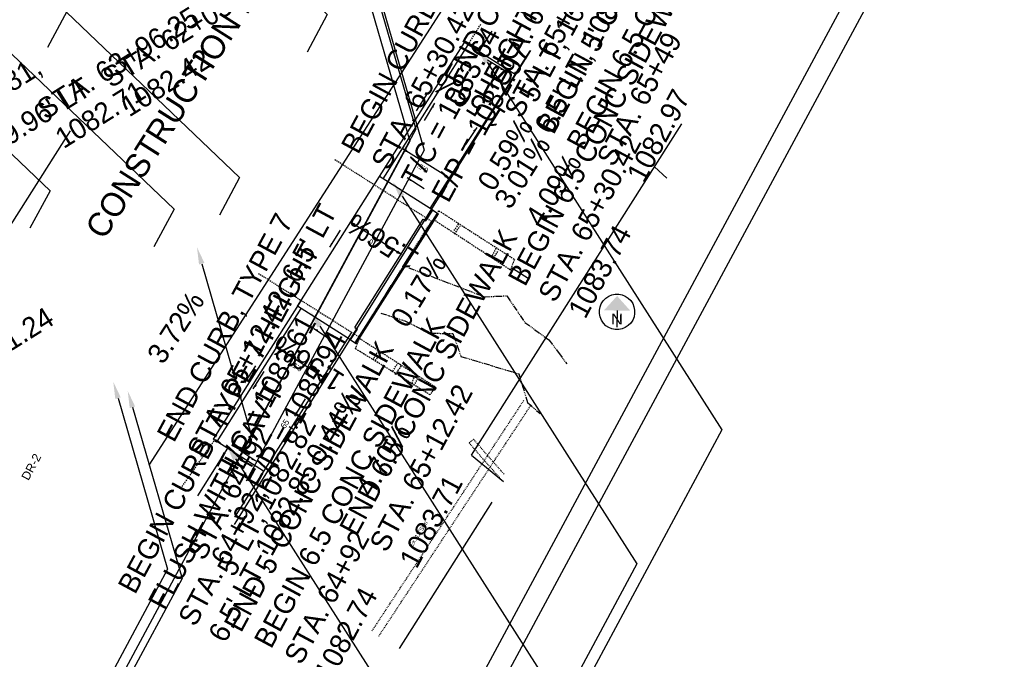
# Model space of a CAD drawing. Header units: feet. Extents: x 2249687 to 2249865, y 438746 to 439014.
# Tile 3 of 5: x 2249749 to 2249865, y 438806 to 438881. Entities that reach past the tile are written whole.
import ezdxf
from ezdxf import colors
from ezdxf.entities.mleader import LeaderData, LeaderLine
from ezdxf.enums import TextEntityAlignment as Align
from ezdxf.math import Vec2, Vec3

# ---------------------------------------------------------------- set-up
doc = ezdxf.new("R2010")
doc.units = ezdxf.units.FT
doc.header["$MEASUREMENT"] = 0
doc.header["$PDMODE"] = 3
for name, pattern in [('bhiddenpr', [0.1875, 0.125, -0.0625]), ('DGN Style 3', [0.19312, 0.137943, -0.055177]), ('grrtex', [0]), ('OhDOT_USTN1', [0.055, 0.014, -0.041]), ('OhDOT_USTN2', [0.11, 0.069, -0.041]), ('OhDOT_USTN3', [0.22, 0.165, -0.055]), ('rowex', [0]), ('stream', [1.4, 0.7, -0.1, 0.1, -0.1, 0.1, -0.1, 0.1, -0.1])]:
    doc.linetypes.add(name, pattern=pattern)
doc.layers.add('0_Mview', color=7, linetype='Continuous', plot=False)
for name, color, linetype in [('BR_P_Brg_Pad_Hidden', 4, 'bhiddenpr'), ('BR_P_Rail_Object', 230, 'Continuous'), ('BR_X_SV_Pier', 230, 'OhDOT_USTN3'), ('DR_X_Cells', 151, 'OhDOT_USTN2'), ('DV_X_Property_Line', 7, 'Continuous'), ('GE_P_Cells', 1, 'Continuous'), ('GE_P_CL_Text', 7, 'Continuous'), ('HY_X_Water_Edge', 133, 'stream'), ('PM_X_Edge_Line', 2, 'Continuous'), ('PV_P_Construction_Limits', 203, 'DGN Style 3'), ('PV_P_Curb', 120, 'Continuous'), ('PV_P_EOP', 7, 'Continuous'), ('PV_P_Walk', 231, 'Continuous'), ('PV_X_EOP', 7, 'OhDOT_USTN3'), ('PV_X_Text', 7, 'Continuous'), ('RD_X_GR_Rt', 95, 'grrtex'), ('RD_X_Wall', 120, 'OhDOT_USTN1'), ('RW_X_Fee_RW', 6, 'rowex'), ('SH_Border', 7, 'Continuous'), ('SH_Data', 7, 'Continuous'), ('SH_Text', 7, 'Continuous'), ('TX_P_20', 7, 'Continuous')]:
    doc.layers.add(name, color=color, linetype=linetype)
doc.styles.add('Font 70-Main Title', font='txt', dxfattribs={"height": 0.25})
doc.styles.add('OHDOTSymbols', font='arial.ttf')
doc.styles.add('Slanted-Normal', font='font31.shx', dxfattribs={"height": 0.12})
doc.styles.get("Standard").update_dxf_attribs({"font": 'arial.ttf'})
doc.styles.add('Straight-Normal', font='font30.shx', dxfattribs={"height": 0.14})
doc.dimstyles.new('Dec-1  Slanted', dxfattribs={"dimtxt": 0.14, "dimasz": 0.14, "dimexe": 0.07, "dimexo": 0.07, "dimgap": 0.07, "dimtad": 1, "dimdec": 1, "dimzin": 3, "dimdsep": 46, "dimtxsty": 'Slanted-Normal', "dimblk": 'Dim1', "dimcen": 0, "dimclrd": 95, "dimclre": 95, "dimclrt": 7, "dimadec": 1, "dimazin": 3, "dimtfac": 1, "dimtdec": 1, "dimtix": 1, "dimtofl": 0, "dimtmove": 1, "dimatfit": 3, "dimldrblk": 'Dim1', "dimfxl": 1, "dimtolj": 1, "dimtzin": 0, "dimlwd": -1, "dimlwe": -1, "dimarcsym": 0})

# ---------------------------------------------------------------- blocks, each defined once
blk = doc.blocks.new('NARROW')
at = {"layer": 'SH_Data', "color": 7, "linetype": 'Continuous'}
blk.add_line((0, 0.033), (0, -0.354), dxfattribs=at)
blk.add_arc((0, 0), 0.415, 129.7798, 129.7633, dxfattribs=at)
blk.add_solid([(0, 0.374), (-0.308, 0.033), (0.308, 0.033)], dxfattribs=at)
at = {"layer": 'SH_Data', "color": 7, "linetype": 'Continuous', "style": 'Font 70-Main Title', "width": 1.15}
blk.add_text('N', height=0.25, dxfattribs=at).set_placement((-0.001, -0.166), align=Align.MIDDLE_CENTER)
blk = doc.blocks.new('Dim1')
h = blk.add_hatch(color=4)
h.dxf.hatch_style = 1
h.paths.add_polyline_path([(0, 0), (-1, -0.2), (-1, 0.2)])
at = {"color": 4}
blk.add_lwpolyline([(0, 0), (-1, -0.2), (-1, 0.2), (0, 0)], dxfattribs=at)
blk = doc.blocks.new('*D965')
at = {"color": 95, "linetype": 'Continuous', "transparency": 16777216}
for p, q in [((2249794.13, 438865.97), (2249794.36, 438866.33)), ((2249799.24, 438862.82), (2249794.59, 438865.76)), ((2249799.62, 438862.49), (2249799.85, 438862.85))]:
    blk.add_line(p, q, dxfattribs=at)
at = {"layer": 'Defpoints', "color": 0, "transparency": 16777216}
for p in [(2249793.95, 438865.68, 1083.62), (2249794.17, 438866.03), (2249799.44, 438862.2, 1083.62)]:
    blk.add_point(p, dxfattribs=at)
at = {"color": 95, "transparency": 16777216, "xscale": 0.5, "yscale": 0.5, "zscale": 0.5}
for p, rotation in [((2249794.17, 438866.03), 147.6219908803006), ((2249799.66, 438862.55), 327.6219908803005)]:
    blk.add_blockref('Dim1', p, dxfattribs=dict(at, rotation=rotation))
at = {"color": 7, "transparency": 16777216, "insert": (2249796.57, 438863.74), "char_height": 0.6, "attachment_point": 5, "rotation": 147.622, "style": 'Slanted-Normal'}
blk.add_mtext("\\A1;6.5'", dxfattribs=at)
blk = doc.blocks.new('*D966')
at = {"color": 95, "linetype": 'Continuous', "transparency": 16777216}
for p, q in [((2249788.07, 438857.34), (2249788.29, 438857.69)), ((2249793.59, 438853.92), (2249788.53, 438857.13)), ((2249793.98, 438853.59), (2249794.2, 438853.94))]:
    blk.add_line(p, q, dxfattribs=at)
at = {"layer": 'Defpoints', "color": 0, "transparency": 16777216}
for p in [(2249788.1, 438857.4), (2249787.88, 438857.04, 1083.62), (2249793.79, 438853.29, 1083.62)]:
    blk.add_point(p, dxfattribs=at)
at = {"color": 95, "transparency": 16777216, "xscale": 0.5, "yscale": 0.5, "zscale": 0.5}
for p, rotation in [((2249788.1, 438857.4), 147.6219908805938), ((2249794.01, 438853.65), 327.6219908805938)]:
    blk.add_blockref('Dim1', p, dxfattribs=dict(at, rotation=rotation))
at = {"color": 7, "transparency": 16777216, "insert": (2249790.71, 438854.97), "char_height": 0.6, "attachment_point": 5, "rotation": 147.622, "style": 'Slanted-Normal'}
blk.add_mtext("\\A1;7.0'", dxfattribs=at)
blk = doc.blocks.new('*D967')
at = {"color": 95, "linetype": 'Continuous', "transparency": 16777216}
for p, q in [((2249779.37, 438842.7), (2249779.6, 438843.05)), ((2249784.48, 438839.54), (2249779.83, 438842.49)), ((2249784.86, 438839.22), (2249785.09, 438839.57))]:
    blk.add_line(p, q, dxfattribs=at)
at = {"layer": 'Defpoints', "color": 0, "transparency": 16777216}
for p in [(2249779.19, 438842.4, 1083.62), (2249779.41, 438842.76), (2249784.68, 438838.92, 1083.62)]:
    blk.add_point(p, dxfattribs=at)
at = {"color": 95, "transparency": 16777216, "xscale": 0.5, "yscale": 0.5, "zscale": 0.5}
for p, rotation in [((2249779.41, 438842.76), 147.6219908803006), ((2249784.9, 438839.27), 327.6219908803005)]:
    blk.add_blockref('Dim1', p, dxfattribs=dict(at, rotation=rotation))
at = {"color": 7, "transparency": 16777216, "insert": (2249781.81, 438840.47), "char_height": 0.6, "attachment_point": 5, "rotation": 147.622, "style": 'Slanted-Normal'}
blk.add_mtext("\\A1;6.5'", dxfattribs=at)

msp = doc.modelspace()

# ---------------------------------------------------------------- linework, layer by layer
at = {"layer": '0_Mview'}
msp.add_line((2249806.934, 438852.115, 1083.62), (2249809.015, 438850.795, 1083.62), dxfattribs=at)
at = {"layer": 'BR_P_Brg_Pad_Hidden', "elevation": 2166.045}
msp.add_lwpolyline([(2249777.332, 438851.406), (2249789.087, 438843.98), (2249790.523, 438846.251), (2249797.567, 438857.511), (2249786.174, 438864.78)], dxfattribs=at)
at = {"layer": 'BR_P_Rail_Object'}
for p, q in [((2249788.626, 438843.283, 1083.62), (2249798.265, 438858.485, 1083.62)), ((2249788.767, 438843.194, 1083.62), (2249798.406, 438858.395, 1083.62)), ((2249796.934, 438857.552, 1083.62), (2249797.738, 438858.819, 1083.62)), ((2249797.738, 438858.819, 1083.62), (2249798.406, 438858.395, 1083.62)), ((2249788.585, 438845.085, 1083.62), (2249796.618, 438857.753, 1083.62)), ((2249796.618, 438857.753, 1083.62), (2249796.934, 438857.552, 1083.62)), ((2249788.099, 438843.618, 1083.62), (2249788.902, 438844.884, 1083.62)), ((2249788.585, 438845.085, 1083.62), (2249788.902, 438844.884, 1083.62)), ((2249788.099, 438843.618, 1083.62), (2249788.767, 438843.194, 1083.62))]:
    msp.add_line(p, q, dxfattribs=at)
at = {"layer": 'BR_X_SV_Pier'}
for points, elevation in [([(2249797.869, 438857.674), (2249798.432, 438858.754), (2249807.29, 438853.055), (2249806.82, 438851.813), (2249797.869, 438857.674)], 1083.62), ([(2249800.238, 438856.421), (2249800.835, 438857.312)], 2166.686), ([(2249800.29, 438856.025), (2249800.942, 438856.997)], 2166.2), ([(2249804.722, 438853.497), (2249805.202, 438854.414)], 2165.148), ([(2249804.826, 438853.197), (2249805.415, 438854.068)], 1083.62), ([(2249788.678, 438842.585), (2249789.155, 438843.809), (2249798.007, 438838.137), (2249797.408, 438837.205), (2249788.678, 438842.585)], 2166.691), ([(2249790.723, 438841.319), (2249791.32, 438842.285)], 2166.707), ([(2249791.013, 438841.21), (2249791.604, 438842.084)], 2166.228), ([(2249793.052, 438839.968), (2249793.641, 438840.947)], 1083.62), ([(2249793.333, 438839.593), (2249794.058, 438840.603)], 2165.209), ([(2249795.268, 438838.571), (2249795.616, 438839.339)], 2165.175), ([(2249795.53, 438838.276), (2249796.064, 438839.271)], 2163.98)]:
    msp.add_lwpolyline(points, dxfattribs=dict(at, elevation=elevation))
at = {"layer": 'DR_X_Cells', "elevation": 2164.574}
for points in [[(2249790.621, 438809.566), (2249808.411, 438836.577)], [(2249791.398, 438808.927), (2249809.246, 438836.027)]]:
    msp.add_lwpolyline(points, dxfattribs=at)
at = {"layer": 'DV_X_Property_Line'}
for p, q in [((2249823.68, 438863.895, 2167.24), (2249825.127, 438862.563, 2167.24)), ((2249802.26, 438830.113, 2167.24), (2249806, 438827.041, 2167.24))]:
    msp.add_line(p, q, dxfattribs=at)
at = {"layer": 'GE_P_CL_Text'}
msp.add_line((2249781.342, 438833.195, 1083.62), (2249780.92, 438833.463, 1083.62), dxfattribs=at)
at = {"layer": 'HY_X_Water_Edge'}
for points, elevation in [([(2249794.913, 438852.083), (2249803.762, 438848.683), (2249806.39, 438848.787), (2249808.52, 438845.671), (2249811.323, 438843.63), (2249812.463, 438842.143), (2249813.414, 438840.809)], 2158.036), ([(2249791.652, 438846.775), (2249794.441, 438845.862), (2249797.414, 438844.407), (2249800.076, 438844.385), (2249801.02, 438841.702), (2249807.795, 438839.657), (2249808.829, 438836.302), (2249810.285, 438834.999)], 2158.087)]:
    msp.add_lwpolyline(points, dxfattribs=dict(at, elevation=elevation))
at = {"layer": 'PM_X_Edge_Line', "elevation": 2166.721, "flags": 128}
msp.add_lwpolyline([(2249764.538, 438828.958), (2249799.201, 438882.869)], dxfattribs=at)
at = {"layer": 'PV_P_Curb'}
for p, q in [((2249791.931, 438862.501, 1083.62), (2249801.881, 438878.192, 1083.62)), ((2249782.292, 438847.299, 1083.62), (2249772.428, 438831.743, 1083.62))]:
    msp.add_line(p, q, dxfattribs=at)
at = {"layer": 'PV_P_EOP'}
for p, q in [((2249791.509, 438862.769, 1083.62), (2249801.459, 438878.46, 1083.62)), ((2249782.278, 438848.211, 1083.62), (2249772.006, 438832.011, 1083.62))]:
    msp.add_line(p, q, dxfattribs=at)
at = {"layer": 'PV_P_Walk'}
for p, q in [((2249752.634, 438877.888, 2166.536), (2249774.633, 438918.746, 2166.536)), ((2249803.148, 438877.389, 1083.62), (2249804.666, 438879.783, 1083.62)), ((2249807.371, 438874.712, 1083.62), (2249801.459, 438878.46, 1083.62)), ((2249797.421, 438859.02, 1083.62), (2249809.127, 438877.482, 1083.62)), ((2249781.87, 438847.567, 1083.62), (2249791.509, 438862.769, 1083.62)), ((2249797.738, 438858.819, 1083.62), (2249791.509, 438862.769, 1083.62)), ((2249788.099, 438843.618, 1083.62), (2249781.87, 438847.567, 1083.62)), ((2249788.19, 438844.462, 1083.62), (2249774.498, 438822.869, 1083.62)), ((2249777.918, 438828.262, 1083.62), (2249772.006, 438832.011, 1083.62)), ((2249773.695, 438830.94, 1083.62), (2249770.16, 438825.364, 1083.62))]:
    msp.add_line(p, q, dxfattribs=at)
at = {"layer": 'PV_X_EOP'}
for points, elevation in [([(2249801.878, 438878.194), (2249803.364, 438880.626)], 1083.62), ([(2249768.386, 438826.475), (2249772.181, 438831.9)], 2166.536)]:
    msp.add_lwpolyline(points, dxfattribs=dict(at, elevation=elevation))
at = {"layer": 'RD_X_GR_Rt', "elevation": 2166.508}
msp.add_lwpolyline([(2249774.493, 438822.028), (2249809.209, 438877.509)], dxfattribs=at)
at = {"layer": 'RD_X_Wall'}
for points, elevation in [([(2249801.991, 438831.577), (2249802.498, 438832.01)], 2163.827), ([(2249806.085, 438827.904), (2249804.121, 438830.109), (2249802.498, 438832.01)], 2165.415), ([(2249805.655, 438827.325), (2249805.546, 438827.507), (2249803.619, 438829.67), (2249801.991, 438831.577)], 2165.415)]:
    msp.add_lwpolyline(points, dxfattribs=dict(at, elevation=elevation))
at = {"layer": 'RW_X_Fee_RW'}
msp.add_line((2249802.26, 438830.113, 2167.24), (2249826.875, 438868.933, 2167.24), dxfattribs=at)
msp.add_lwpolyline([(2249717.708, 438808.842), (2249755.304, 438868.123)], dxfattribs=at)
at = {"layer": 'RW_X_Fee_RW', "elevation": 2167.24}
msp.add_lwpolyline([(2249793.847, 438807.508), (2249804.69, 438824.609)], dxfattribs=at)
at = {"layer": 'SH_Border'}
for p, q in [((2249864.654, 438912.682), (2249784.059, 438763.002)), ((2249861.268, 438911.667), (2249783.043, 438766.388))]:
    msp.add_line(p, q, dxfattribs=at)
at = {"layer": 'TX_P_20', "linetype": 'ByBlock', "lineweight": -2, "elevation": 2166.536}
for points in [[(2249806.169, 438875.135), (2249804.154, 438876.373)], [(2249795.84, 438870.469), (2249797.1, 438872.47)], [(2249797.94, 438871.33), (2249796.712, 438869.31)], [(2249802.877, 438868.482), (2249801.573, 438866.509)], [(2249794.747, 438862.636), (2249796.726, 438861.342)], [(2249785.68, 438854.472), (2249786.94, 438856.473)], [(2249775.728, 438838.608), (2249776.993, 438840.606)], [(2249776.716, 438837.916), (2249777.977, 438839.917)], [(2249781.57, 438834.716), (2249782.835, 438836.714)]]:
    msp.add_lwpolyline(points, dxfattribs=at)
at = {"layer": 'TX_P_20', "linetype": 'ByBlock', "lineweight": -2}
for points in [[(2249783.786, 438844.976), (2249785.763, 438843.679)], [(2249777.012, 438829.441), (2249775.035, 438830.738)]]:
    msp.add_lwpolyline(points, dxfattribs=at)
at = {"layer": 'TX_P_20'}
for points in [[(2249805.643, 438875.261, 2166.536), (2249806.138, 438875.15, 2166.536), (2249805.706, 438875.416, 2166.536)], [(2249795.971, 438870.993, 2166.536), (2249795.855, 438870.5, 2166.536), (2249796.125, 438870.929, 2166.536)], [(2249797.817, 438870.804, 2166.536), (2249797.925, 438871.299, 2166.536), (2249797.662, 438870.866, 2166.536)], [(2249802.453, 438868.146, 2166.536), (2249802.855, 438868.455, 2166.536), (2249802.575, 438868.032, 2166.536)], [(2249795.085, 438862.214, 2166.536), (2249794.773, 438862.614, 2166.536), (2249795.198, 438862.337, 2166.536)], [(2249785.811, 438854.996, 2166.536), (2249785.695, 438854.503, 2166.536), (2249785.965, 438854.932, 2166.536)], [(2249784.307, 438844.834), (2249783.816, 438844.96), (2249784.24, 438844.682)], [(2249775.861, 438839.132, 2166.536), (2249775.743, 438838.639, 2166.536), (2249776.014, 438839.067, 2166.536)], [(2249777.132, 438838.261, 2166.536), (2249776.738, 438837.943, 2166.536), (2249777.008, 438838.372, 2166.536)], [(2249781.703, 438835.24, 2166.536), (2249781.585, 438834.747, 2166.536), (2249781.857, 438835.175, 2166.536)], [(2249776.49, 438829.582), (2249776.981, 438829.456), (2249776.557, 438829.734)]]:
    msp.add_solid(points, dxfattribs=at)

# ---------------------------------------------------------------- block references
at = {"layer": 'GE_P_Cells', "xscale": 5, "yscale": 5, "zscale": 5, "rotation": 359.7358582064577}
msp.add_blockref('NARROW', (2249819.303, 438846.904, 1083.62), dxfattribs=at)

# ---------------------------------------------------------------- texts
at = {"layer": 'GE_P_CL_Text', "style": 'Slanted-Normal'}
for s, insert, char_height, width, attachment_point, rotation in [("END CURB, TYPE 7 \\PHEIGHT FLUSH WITH PAV'T\\PSTA. 65+49\\P6.5' LT, 1083.08", (2249798.935, 438874.378), 2.4, 57.4825, 1, 61.69977), ("BEGIN 5' CONC SIDEWALK\\PBEGIN 6.5 CONC SIDEWALK\\PSTA. 65+49\\P1082.97", (2249809.762, 438868.698, 1083.62), 2.4, 57.4825, 1, 61.70408), ("BEGIN CURB, TYPE 7 \\PSTA. 65+30.42, 6.5' LT\\PT/C = 1083.64\\PE/P = 1082.97", (2249786.876, 438866.384), 2.4, 57.4825, 1, 61.69977), ("STA. 65+49\\P5' LT, 1083.04", (2249804.173, 438874.265, 1083.62), 2.4, 57.4825, 1, 61.69977), ('BEGIN 6.5 CONC SIDEWALK\\PSTA. 65+30.42\\P1083.74', (2249806.422, 438850.899, 1083.62), 2.4, 57.4825, 1, 61.70408), ('STA. 62+03.14\\P1082.42', (2249758.783, 438875.084, 3250.162), 2.4, 57.4825, 1, 32.04962), ('STA. 63+96.25\\P1082.71', (2249751.109, 438871.378, 3250.162), 2.4, 57.4825, 1, 32.04962), ("STA. 61+95.81,\\P10' LT\\P1082.46", (2249731.942, 438865.097, 3250.162), 2.4, 57.4825, 1, 32.04962), ('1.56%', (2249805.192, 438868.224, 2166.536), 2.4, 57.4825, 1, 148.17187), ("STA. 62+42.82, 9.96' LT\\P1082.47", (2249727.158, 438856.037, 2166.542), 2.4, 57.4825, 1, 32.04962), ('0.59%', (2249802.83, 438862.119, 2166.536), 2.4, 57.4825, 1, 58.79034), ('3.01%', (2249804.769, 438860.053, 2166.536), 2.4, 57.4825, 1, 57.89702), ('4.09%', (2249808.415, 438858.01, 2166.536), 2.4, 57.4825, 1, 57.89702), ("END CURB, TYPE 7 \\PSTA. 65+12.42, 6.5' LT\\PT/C = 1083.61\\PE/P = 1082.94", (2249765.311, 438832.634, 1083.62), 2.4, 57.4825, 1, 61.69977), ('1.56%', (2249795.044, 438851.645), 2.4, 57.4825, 1, 147.7217), ('END 6.5 CONC SIDEWALK\\PSTA. 65+12.42\\P1083.71', (2249786.674, 438821.646, 1083.62), 2.4, 57.4825, 1, 61.70408), ("BEGIN CURB, TYPE 7 HEIGHT\\PFLUSH WITH PAV'T\\PSTA. 64+92,\\P6.5' LT, 1082.85", (2249760.752, 438814.859, 1083.62), 2.4, 57.4825, 1, 61.69977), ('0.17%', (2249792.671, 438846.122, 2166.536), 2.4, 57.4825, 1, 58.79034), ('3.72%', (2249766.166, 438840.615, 2166.536), 2.4, 57.4825, 7, 56.79883), ('STA. 62+31.24\\P1082.24', (2249734.105, 438836.189, 2166.542), 2.4, 57.4825, 1, 32.04962), ("END 5' CONC SIDEWALK\\PBEGIN 6.5 CONC SIDEWALK\\PSTA. 64+92\\P1082.74", (2249773.166, 438810.384, 1083.62), 2.4, 57.4825, 1, 61.70408), ('1.56%', (2249786.293, 438837.407), 2.4, 57.4825, 1, 147.7217), ('0.44%', (2249782.697, 438830.24, 2166.536), 2.4, 57.4825, 1, 58.64119), ("STA. 64+92\\P5' LT, 1082.82", (2249768.838, 438818.797, 1083.62), 2.4, 57.4825, 1, 61.69977), ('65', (2249780.709, 438833.597, 1083.62), 0.7, 7.70436, 8, 57.62199), ('4.70%', (2249788.539, 438826.348, 2166.536), 2.4, 57.4825, 1, 58.64119)]:
    msp.add_mtext(s, dxfattribs=dict(at, insert=insert, char_height=char_height, width=width, attachment_point=attachment_point, rotation=rotation))
at = {"layer": 'PV_P_Construction_Limits', "insert": (2249756.889, 438856.73, -1082.916), "char_height": 2.8, "width": 55.63918, "attachment_point": 1, "rotation": 57.61767, "style": 'Slanted-Normal'}
msp.add_mtext('CONSTRUCTION LIMITS', dxfattribs=at)
at = {"layer": 'PV_X_Text', "insert": (2249794.93, 438819.596, 542.469), "char_height": 0.5, "width": 181.3992, "attachment_point": 1, "rotation": 57.62199, "style": 'Straight-Normal'}
msp.add_mtext('Ex. 12"Stm', dxfattribs=at)
at = {"layer": 'SH_Text', "linetype": 'Continuous', "style": 'OHDOTSymbols'}
msp.add_text('DR-2', height=1, rotation=61.69977, dxfattribs=at).set_placement((2249750.712, 438828.76, 2166.536), align=Align.MIDDLE_CENTER)

# ---------------------------------------------------------------- dimensions: what is measured, and where the dimension line sits
for p1, p2, picture, middle in [((2249799.435, 438862.197, 1083.62), (2249793.946, 438865.678, 1083.62), '*D965', (2249796.568, 438863.743)), ((2249793.79, 438853.293, 1083.62), (2249787.878, 438857.042, 1083.62), '*D966', (2249790.711, 438854.973)), ((2249784.676, 438838.92, 1083.62), (2249779.186, 438842.401, 1083.62), '*D967', (2249781.808, 438840.466))]:
    dim = msp.add_aligned_dim(p1=p1, p2=p2, distance=-0.42, dimstyle='Dec-1  Slanted', override={"dimasz": 0.1, "dimpost": "'"})
    dim.commit()
    dim.dimension.update_dxf_attribs({"geometry": picture, "text_midpoint": middle})

# ---------------------------------------------------------------- leaders
at = {"layer": 'TX_P_20'}
ml = msp.add_multileader_mtext('Standard', dxfattribs=at)
ml.set_content('', color=(178, 178, 178))
ml.set_leader_properties()
ml.build(insert=Vec2(0, 0))
ml.multileader.update_dxf_attribs({"dogleg_length": 0.25, "arrow_head_size": 2, "scale": 20})
ctx = ml.context
ctx.base_point, ctx.scale, ctx.char_height, ctx.arrow_head_size, ctx.landing_gap_size, ctx.plane_origin, ctx.plane_x_axis, ctx.plane_y_axis = Vec3(2249783.006, 438877.308, 1082.916), 20, 2, 2, 1.8, Vec3(2249726.523, 438869.723, 1082.916), Vec3(-0.4740918, -0.8804754), Vec3(0.8804754, -0.4740918)
notes = []
notes.append((ctx, [(1, (1, 1, 0), (2249785.377, 438881.711, 1082.916), (-0.4740918, -0.8804754), 5, [(0, [(2249762.751, 438903.293, 1082.916)], 0, [])])]))
ctx.mtext.insert, ctx.mtext.text_direction, ctx.mtext.rotation, ctx.mtext.flow_direction = Vec3(2249783.034, 438875.249, 1082.916), Vec3(-0.4740918, -0.8804754), 3.1415927, 5
ml = msp.add_multileader_mtext('Standard', dxfattribs=at)
ml.set_content('', color=(178, 178, 178))
ml.set_leader_properties()
ml.build(insert=Vec2(0, 0))
ml.multileader.update_dxf_attribs({"dogleg_length": 2.2, "arrow_head_size": 2, "scale": 20})
ctx = ml.context
ctx.base_point, ctx.scale, ctx.char_height, ctx.arrow_head_size, ctx.landing_gap_size, ctx.plane_origin, ctx.plane_x_axis, ctx.plane_y_axis = Vec3(2249774.883, 438829.549, 1083.62), 20, 2, 2, 1.8, Vec3(2249746.64, 438860.749, 1083.62), Vec3(-0.4740918, -0.8804754), Vec3(0.8804754, -0.4740918)
notes.append((ctx, [(1, (1, 1, 0), (2249795.743, 438868.29, 1083.62), (-0.4740918, -0.8804754), 44, [(0, [(2249789.382, 438890.252, 1083.62)], 0, [])])]))
ctx.mtext.insert, ctx.mtext.text_direction, ctx.mtext.rotation, ctx.mtext.flow_direction = Vec3(2249774.91, 438827.49, 1083.62), Vec3(-0.4740918, -0.8804754), 3.1415927, 5
ml = msp.add_multileader_mtext('Standard', dxfattribs=at)
ml.set_content('', color=(178, 178, 178))
ml.set_leader_properties()
ml.build(insert=Vec2(0, 0))
ml.multileader.update_dxf_attribs({"dogleg_length": 2.2, "arrow_head_size": 2, "scale": 20})
ctx = ml.context
ctx.base_point, ctx.scale, ctx.char_height, ctx.arrow_head_size, ctx.landing_gap_size, ctx.plane_origin, ctx.plane_x_axis, ctx.plane_y_axis = Vec3(2249774.185, 438828.161, 1083.62), 20, 2, 2, 1.8, Vec3(2249745.942, 438859.361, 1083.62), Vec3(-0.4740918, -0.8804754), Vec3(0.8804754, -0.4740918)
notes.append((ctx, [(1, (1, 1, 0), (2249795.045, 438866.901, 1083.62), (-0.4740918, -0.8804754), 44, [(0, [(2249788.684, 438888.863, 1083.62)], 0, [])])]))
ctx.mtext.insert, ctx.mtext.text_direction, ctx.mtext.rotation, ctx.mtext.flow_direction = Vec3(2249774.212, 438826.102, 1083.62), Vec3(-0.4740918, -0.8804754), 3.1415927, 5
ml = msp.add_multileader_mtext('Standard', dxfattribs=at)
ml.set_content('', color=(178, 178, 178))
ml.set_leader_properties()
ml.build(insert=Vec2(0, 0))
ml.multileader.update_dxf_attribs({"dogleg_length": 2.2, "arrow_head_size": 2, "scale": 20})
ctx = ml.context
ctx.base_point, ctx.scale, ctx.char_height, ctx.arrow_head_size, ctx.landing_gap_size, ctx.plane_origin, ctx.plane_x_axis, ctx.plane_y_axis = Vec3(2249775.874, 438827.09, 1083.62), 20, 2, 2, 1.8, Vec3(2249747.631, 438858.29, 1083.62), Vec3(-0.4740918, -0.8804754), Vec3(0.8804754, -0.4740918)
notes.append((ctx, [(1, (1, 1, 0), (2249796.734, 438865.83, 1083.62), (-0.4740918, -0.8804754), 44, [(0, [(2249790.373, 438887.792, 1083.62)], 0, [])])]))
ctx.mtext.insert, ctx.mtext.text_direction, ctx.mtext.rotation, ctx.mtext.flow_direction = Vec3(2249775.901, 438825.031, 1083.62), Vec3(-0.4740918, -0.8804754), 3.1415927, 5
ml = msp.add_multileader_mtext('Standard', dxfattribs=at)
ml.set_content('', color=(178, 178, 178))
ml.set_leader_properties()
ml.build(insert=Vec2(0, 0))
ml.multileader.update_dxf_attribs({"dogleg_length": 0.25, "arrow_head_size": 2, "scale": 20})
ctx = ml.context
ctx.base_point, ctx.scale, ctx.char_height, ctx.arrow_head_size, ctx.landing_gap_size, ctx.plane_origin, ctx.plane_x_axis, ctx.plane_y_axis = Vec3(2249772.743, 438858.247, 2166.536), 20, 2, 2, 1.8, Vec3(2249716.259, 438850.662, 2166.536), Vec3(-0.4740918, -0.8804754), Vec3(0.8804754, -0.4740918)
notes.append((ctx, [(1, (1, 1, 0), (2249775.114, 438862.65, 2166.536), (-0.4740918, -0.8804754), 5, [(0, [(2249752.488, 438884.233, 2166.536)], 0, [])])]))
ctx.mtext.insert, ctx.mtext.text_direction, ctx.mtext.rotation, ctx.mtext.flow_direction = Vec3(2249772.77, 438856.188, 2166.536), Vec3(-0.4740918, -0.8804754), 3.1415927, 5
ml = msp.add_multileader_mtext('Standard', dxfattribs=at)
ml.set_content('', color=(178, 178, 178))
ml.set_leader_properties()
ml.build(insert=Vec2(0, 0))
ml.multileader.update_dxf_attribs({"dogleg_length": 0.25, "arrow_head_size": 2, "scale": 20})
ctx = ml.context
ctx.base_point, ctx.scale, ctx.char_height, ctx.arrow_head_size, ctx.landing_gap_size, ctx.plane_origin, ctx.plane_x_axis, ctx.plane_y_axis = Vec3(2249750.54, 438856.692, 2166.536), 20, 2, 2, 1.8, Vec3(2249694.057, 438849.108, 2166.536), Vec3(-0.4740918, -0.8804754), Vec3(0.8804754, -0.4740918)
notes.append((ctx, [(1, (1, 1, 0), (2249752.911, 438861.095, 2166.536), (-0.4740918, -0.8804754), 5, [(0, [(2249730.285, 438882.678, 2166.536)], 0, [])])]))
ctx.mtext.insert, ctx.mtext.text_direction, ctx.mtext.rotation, ctx.mtext.flow_direction = Vec3(2249750.567, 438854.633, 2166.536), Vec3(-0.4740918, -0.8804754), 3.1415927, 5
ml = msp.add_multileader_mtext('Standard', dxfattribs=at)
ml.set_content('', color=(178, 178, 178))
ml.set_leader_properties()
ml.build(insert=Vec2(0, 0))
ml.multileader.update_dxf_attribs({"dogleg_length": 0.25, "arrow_head_size": 2, "scale": 20})
ctx = ml.context
ctx.base_point, ctx.scale, ctx.char_height, ctx.arrow_head_size, ctx.landing_gap_size, ctx.plane_origin, ctx.plane_x_axis, ctx.plane_y_axis = Vec3(2249765.069, 438854.541, 2166.536), 20, 2, 2, 1.8, Vec3(2249708.585, 438846.957, 2166.536), Vec3(-0.4740918, -0.8804754), Vec3(0.8804754, -0.4740918)
notes.append((ctx, [(1, (1, 1, 0), (2249767.439, 438858.944, 2166.536), (-0.4740918, -0.8804754), 5, [(0, [(2249744.814, 438880.527, 2166.536)], 0, [])])]))
ctx.mtext.insert, ctx.mtext.text_direction, ctx.mtext.rotation, ctx.mtext.flow_direction = Vec3(2249765.096, 438852.482, 2166.536), Vec3(-0.4740918, -0.8804754), 3.1415927, 5
ml = msp.add_multileader_mtext('Standard', dxfattribs=at)
ml.set_content('', color=(178, 178, 178))
ml.set_leader_properties()
ml.build(insert=Vec2(0, 0))
ml.multileader.update_dxf_attribs({"dogleg_length": 2.2, "arrow_head_size": 2, "scale": 20})
ctx = ml.context
ctx.base_point, ctx.scale, ctx.char_height, ctx.arrow_head_size, ctx.landing_gap_size, ctx.plane_origin, ctx.plane_x_axis, ctx.plane_y_axis = Vec3(2249810.735, 438794.353, 1083.62), 20, 2, 2, 1.8, Vec3(2249765.376, 438844.244, 1083.62), Vec3(-0.4740255, -0.8805111), Vec3(0.8805111, -0.4740255)
notes.append((ctx, [(1, (1, 1, 0), (2249831.592, 438833.096, 1083.62), (-0.4740255, -0.8805111), 44, [(0, [(2249803.008, 438877.828, 1083.62)], 0, [])])]))
ctx.mtext.insert, ctx.mtext.text_direction, ctx.mtext.rotation, ctx.mtext.flow_direction = Vec3(2249810.762, 438792.294, 1083.62), Vec3(-0.4740255, -0.8805111), 3.141668, 5
ml = msp.add_multileader_mtext('Standard', dxfattribs=at)
ml.set_content('', color=(178, 178, 178))
ml.set_leader_properties()
ml.build(insert=Vec2(0, 0))
ml.multileader.update_dxf_attribs({"dogleg_length": 2.2, "arrow_head_size": 2, "scale": 20})
ctx = ml.context
ctx.base_point, ctx.scale, ctx.char_height, ctx.arrow_head_size, ctx.landing_gap_size, ctx.plane_origin, ctx.plane_x_axis, ctx.plane_y_axis = Vec3(2249800.785, 438778.662, 1083.62), 20, 2, 2, 1.8, Vec3(2249755.426, 438828.553, 1083.62), Vec3(-0.4740255, -0.8805111), Vec3(0.8805111, -0.4740255)
notes.append((ctx, [(1, (1, 1, 0), (2249821.642, 438817.404, 1083.62), (-0.4740255, -0.8805111), 44, [(0, [(2249793.058, 438862.137, 1083.62)], 0, [])])]))
ctx.mtext.insert, ctx.mtext.text_direction, ctx.mtext.rotation, ctx.mtext.flow_direction = Vec3(2249800.812, 438776.603, 1083.62), Vec3(-0.4740255, -0.8805111), 3.141668, 5
ml = msp.add_multileader_mtext('Standard', dxfattribs=at)
ml.set_content('', color=(178, 178, 178))
ml.set_leader_properties()
ml.build(insert=Vec2(0, 0))
ml.multileader.update_dxf_attribs({"dogleg_length": 2.2, "arrow_head_size": 2, "scale": 20})
ctx = ml.context
ctx.base_point, ctx.scale, ctx.char_height, ctx.arrow_head_size, ctx.landing_gap_size, ctx.plane_origin, ctx.plane_x_axis, ctx.plane_y_axis = Vec3(2249755.618, 438793.77, 1083.62), 20, 2, 2, 1.8, Vec3(2249727.375, 438824.971, 1083.62), Vec3(-0.4740918, -0.8804754), Vec3(0.8804754, -0.4740918)
notes.append((ctx, [(1, (1, 1, 0), (2249776.478, 438832.511, 1083.62), (-0.4740918, -0.8804754), 44, [(0, [(2249770.117, 438854.473, 1083.62)], 0, [])])]))
ctx.mtext.insert, ctx.mtext.text_direction, ctx.mtext.rotation, ctx.mtext.flow_direction = Vec3(2249755.645, 438791.711, 1083.62), Vec3(-0.4740918, -0.8804754), 3.1415927, 5
ml = msp.add_multileader_mtext('Standard', dxfattribs=at)
ml.set_content('', color=(178, 178, 178))
ml.set_leader_properties()
ml.build(insert=Vec2(0, 0))
ml.multileader.update_dxf_attribs({"dogleg_length": 2.2, "arrow_head_size": 2, "scale": 20})
ctx = ml.context
ctx.base_point, ctx.scale, ctx.char_height, ctx.arrow_head_size, ctx.landing_gap_size, ctx.plane_origin, ctx.plane_x_axis, ctx.plane_y_axis = Vec3(2249791.146, 438763.46, 1083.62), 20, 2, 2, 1.8, Vec3(2249745.787, 438813.351, 1083.62), Vec3(-0.4740255, -0.8805111), Vec3(0.8805111, -0.4740255)
notes.append((ctx, [(1, (1, 1, 0), (2249812.003, 438802.203, 1083.62), (-0.4740255, -0.8805111), 44, [(0, [(2249783.419, 438846.935, 1083.62)], 0, [])])]))
ctx.mtext.insert, ctx.mtext.text_direction, ctx.mtext.rotation, ctx.mtext.flow_direction = Vec3(2249791.173, 438761.401, 1083.62), Vec3(-0.4740255, -0.8805111), 3.141668, 5
ml = msp.add_multileader_mtext('Standard', dxfattribs=at)
ml.set_content('', color=(178, 178, 178))
ml.set_leader_properties()
ml.build(insert=Vec2(0, 0))
ml.multileader.update_dxf_attribs({"dogleg_length": 2.2, "arrow_head_size": 2, "scale": 20})
ctx = ml.context
ctx.base_point, ctx.scale, ctx.char_height, ctx.arrow_head_size, ctx.landing_gap_size, ctx.plane_origin, ctx.plane_x_axis, ctx.plane_y_axis = Vec3(2249745.817, 438778.025, 1083.62), 20, 2, 2, 1.8, Vec3(2249717.573, 438809.225, 1083.62), Vec3(-0.4740918, -0.8804754), Vec3(0.8804754, -0.4740918)
notes.append((ctx, [(1, (1, 1, 0), (2249766.677, 438816.766, 1083.62), (-0.4740918, -0.8804754), 44, [(0, [(2249760.315, 438838.727, 1083.62)], 0, [])])]))
ctx.mtext.insert, ctx.mtext.text_direction, ctx.mtext.rotation, ctx.mtext.flow_direction = Vec3(2249745.844, 438775.966, 1083.62), Vec3(-0.4740918, -0.8804754), 3.1415927, 5
ml = msp.add_multileader_mtext('Standard', dxfattribs=at)
ml.set_content('', color=(178, 178, 178))
ml.set_leader_properties()
ml.build(insert=Vec2(0, 0))
ml.multileader.update_dxf_attribs({"dogleg_length": 2.2, "arrow_head_size": 2, "scale": 20})
ctx = ml.context
ctx.base_point, ctx.scale, ctx.char_height, ctx.arrow_head_size, ctx.landing_gap_size, ctx.plane_origin, ctx.plane_x_axis, ctx.plane_y_axis = Vec3(2249747.506, 438776.954, 1083.62), 20, 2, 2, 1.8, Vec3(2249719.262, 438808.154, 1083.62), Vec3(-0.4740918, -0.8804754), Vec3(0.8804754, -0.4740918)
notes.append((ctx, [(1, (1, 1, 0), (2249768.366, 438815.695, 1083.62), (-0.4740918, -0.8804754), 44, [(0, [(2249762.005, 438837.656, 1083.62)], 0, [])])]))
ctx.mtext.insert, ctx.mtext.text_direction, ctx.mtext.rotation, ctx.mtext.flow_direction = Vec3(2249747.533, 438774.895, 1083.62), Vec3(-0.4740918, -0.8804754), 3.1415927, 5
ml = msp.add_multileader_mtext('Standard', dxfattribs=at)
ml.set_content('', color=(178, 178, 178))
ml.set_leader_properties()
ml.build(insert=Vec2(0, 0))
ml.multileader.update_dxf_attribs({"dogleg_length": 2.2, "arrow_head_size": 2, "scale": 20})
ctx = ml.context
ctx.base_point, ctx.scale, ctx.char_height, ctx.arrow_head_size, ctx.landing_gap_size, ctx.plane_origin, ctx.plane_x_axis, ctx.plane_y_axis = Vec3(2249781.282, 438747.904, 1083.62), 20, 2, 2, 1.8, Vec3(2249735.923, 438797.795, 1083.62), Vec3(-0.4740255, -0.8805111), Vec3(0.8805111, -0.4740255)
notes.append((ctx, [(1, (1, 1, 0), (2249802.139, 438786.646, 1083.62), (-0.4740255, -0.8805111), 44, [(0, [(2249773.555, 438831.379, 1083.62)], 0, [])])]))
ctx.mtext.insert, ctx.mtext.text_direction, ctx.mtext.rotation, ctx.mtext.flow_direction = Vec3(2249781.309, 438745.845, 1083.62), Vec3(-0.4740255, -0.8805111), 3.141668, 5
for ctx, leaders in notes:
    for number, flags, end, landing, length, lines in leaders:
        leader = LeaderData()
        leader.index, (leader.has_last_leader_line, leader.has_dogleg_vector, leader.attachment_direction) = number, flags
        leader.last_leader_point, leader.dogleg_vector, leader.dogleg_length = Vec3(end), Vec3(landing), length
        for number, points, colour, breaks in lines:
            line = LeaderLine()
            line.index, line.vertices, line.color, line.breaks = number, Vec3.list(points), colors.encode_raw_color(colour), breaks
            leader.lines.append(line)
        ctx.leaders.append(leader)

doc.saveas('drawing.dxf')
